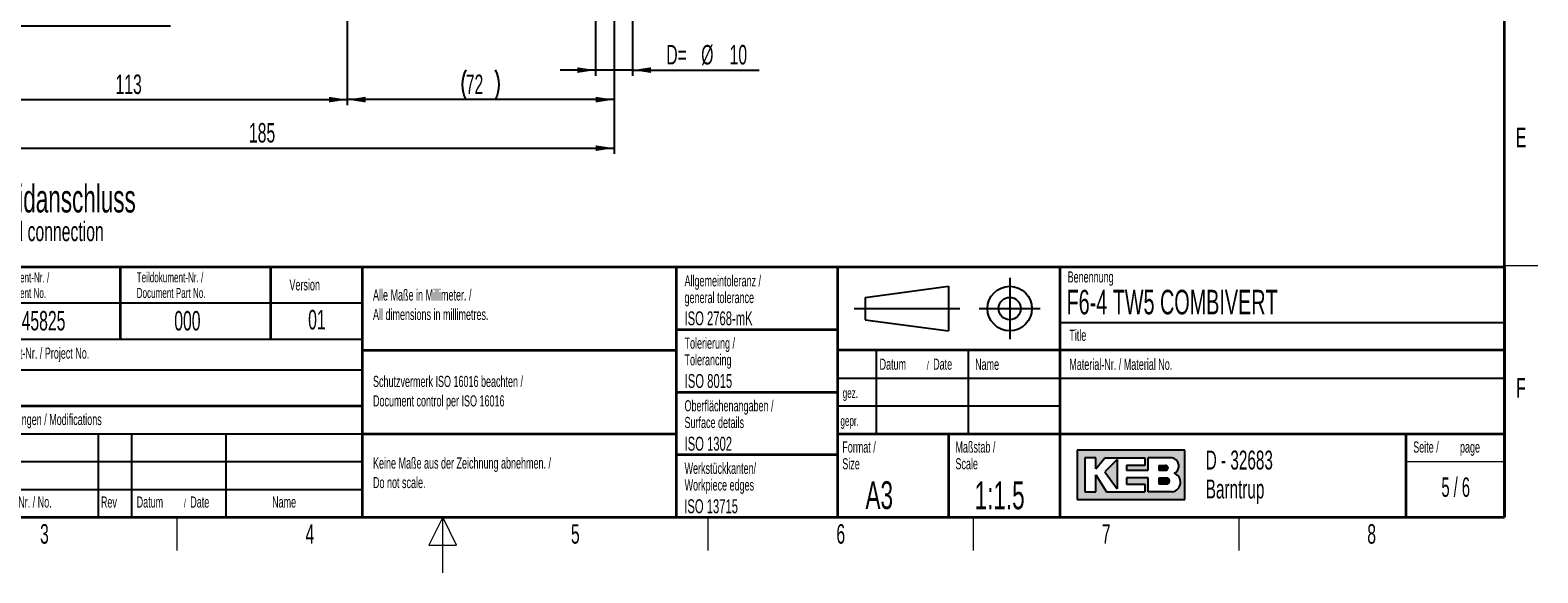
# Paper-space layout 'Blatt5' of a CAD drawing. Header units: millimetres. Extents: x 5 to 418, y 2 to 292.
# Tile 2 of 37: x 143 to 414, y 2 to 100. Entities that reach past the tile are written whole.
import ezdxf

# ---------------------------------------------------------------- set-up
doc = ezdxf.new("R2010")
doc.units = ezdxf.units.MM
doc.layers.add('SLD-0', color=7, linetype='Continuous')
doc.styles.add('SLDTEXTSTYLE0', font='TXT', dxfattribs={"width": 0.605})
doc.styles.add('SLDTEXTSTYLE1', font='TXT', dxfattribs={"width": 0.563})
doc.dimstyles.new('SLDDIMSTYLE5', dxfattribs={"dimtxt": 3.5, "dimasz": 3.302, "dimexe": 0, "dimexo": 0.0625, "dimgap": 0.875, "dimtad": 1, "dimdec": 1, "dimlfac": 1.5, "dimrnd": 1e-09, "dimzin": 12, "dimdsep": 46, "dimtxsty": 'SLDTEXTSTYLE0', "dimsah": 1, "dimcen": 0.09, "dimadec": 0, "dimazin": 3, "dimtfac": 1, "dimtmove": 0, "dimatfit": 0, "dimfxl": 1, "dimfrac": 2, "dimtolj": 1, "dimtzin": 12, "dimarcsym": 0})
doc.dimstyles.new('SLDDIMSTYLE6', dxfattribs={"dimtxt": 3.5, "dimasz": 3.302, "dimexe": 0, "dimexo": 0.0625, "dimgap": 0.875, "dimtad": 1, "dimlfac": 1.5, "dimrnd": 1e-09, "dimzin": 12, "dimdsep": 46, "dimtxsty": 'SLDTEXTSTYLE0', "dimsah": 1, "dimcen": 0.09, "dimadec": 0, "dimazin": 3, "dimtfac": 1, "dimtofl": 0, "dimtmove": 0, "dimatfit": 3, "dimfxl": 1, "dimfrac": 2, "dimtolj": 1, "dimtzin": 12, "dimarcsym": 0})
doc.dimstyles.new('SLDDIMSTYLE7', dxfattribs={"dimtxt": 3.5, "dimasz": 3.302, "dimexe": 0, "dimexo": 0.0625, "dimgap": 0.875, "dimtad": 1, "dimlfac": 1.5, "dimrnd": 1e-09, "dimzin": 12, "dimdsep": 46, "dimtxsty": 'SLDTEXTSTYLE0', "dimsah": 1, "dimcen": 0.09, "dimadec": 0, "dimazin": 3, "dimtfac": 1, "dimtmove": 0, "dimatfit": 0, "dimfxl": 1, "dimfrac": 2, "dimtolj": 1, "dimtzin": 12, "dimarcsym": 0})

# ---------------------------------------------------------------- blocks, each defined once
blk = doc.blocks.new('SW_NOTE_0_76')
at = {"layer": 'SLD-0', "color": 0, "attachment_point": 1, "style": 'SLDTEXTSTYLE0'}
for s, insert, char_height in [('Fluidanschluss', (0, 6.4453386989), 5), ('fluid connection', (1.3125, -0.2023475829), 3.5)]:
    blk.add_mtext(s, dxfattribs=dict(at, insert=insert, char_height=char_height))
blk = doc.blocks.new('SW_NOTE_0_79')
at = {"layer": 'SLD-0', "color": 0, "attachment_point": 1, "style": 'SLDTEXTSTYLE0'}
for s, insert, char_height in [('Datum', (0, 2.5781354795), 2), ('/', (8.4829859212, 2.0780460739), 1.5), ('Date', (9.6392361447, 2.5781354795), 2)]:
    blk.add_mtext(s, dxfattribs=dict(at, insert=insert, char_height=char_height))
blk = doc.blocks.new('SW_NOTE_0_80')
at = {"layer": 'SLD-0', "color": 0, "char_height": 2, "attachment_point": 1, "style": 'SLDTEXTSTYLE0'}
for s, insert in [('Alle Maße in Millimeter. /', (0, 2.5781354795)), ('All dimensions in millimetres.', (0, -0.9218646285))]:
    blk.add_mtext(s, dxfattribs=dict(at, insert=insert))
blk = doc.blocks.new('SW_NOTE_0_81')
at = {"layer": 'SLD-0', "color": 0, "char_height": 1.8, "attachment_point": 1, "style": 'SLDTEXTSTYLE0'}
for s, insert in [('Teildokument-Nr. /', (0, 2.3203219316)), ('Document Part No.', (0, -0.4796779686))]:
    blk.add_mtext(s, dxfattribs=dict(at, insert=insert))
blk = doc.blocks.new('SW_NOTE_0_82')
at = {"layer": 'SLD-0', "color": 0, "char_height": 1.8, "attachment_point": 1, "style": 'SLDTEXTSTYLE0'}
for s, insert in [('Dokument-Nr. /', (0, 2.3203219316)), ('Document No.', (0, -0.4796779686))]:
    blk.add_mtext(s, dxfattribs=dict(at, insert=insert))
blk = doc.blocks.new('SW_NOTE_0_83')
at = {"layer": 'SLD-0', "color": 0, "char_height": 2, "attachment_point": 1, "style": 'SLDTEXTSTYLE0'}
for s, insert in [('Keine Maße aus der Zeichnung abnehmen. /', (0, 2.5781354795)), ('Do not scale.', (0, -0.9218646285))]:
    blk.add_mtext(s, dxfattribs=dict(at, insert=insert))
blk = doc.blocks.new('SW_NOTE_0_84')
at = {"layer": 'SLD-0', "color": 0, "char_height": 2, "attachment_point": 1, "style": 'SLDTEXTSTYLE0'}
for s, insert in [('Schutzvermerk ISO 16016 beachten /', (0, 2.5781354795)), ('Document control per ISO 16016', (0, -0.9218646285))]:
    blk.add_mtext(s, dxfattribs=dict(at, insert=insert))
blk = doc.blocks.new('SW_NOTE_0_85')
at = {"layer": 'SLD-0', "color": 0, "char_height": 2, "attachment_point": 1, "style": 'SLDTEXTSTYLE0'}
for s, insert in [('Werkstückkanten/', (0, 2.5781354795)), ('Workpiece edges', (0, -0.4218645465))]:
    blk.add_mtext(s, dxfattribs=dict(at, insert=insert))
blk = doc.blocks.new('SW_NOTE_0_86')
at = {"layer": 'SLD-0', "color": 0, "char_height": 2, "attachment_point": 1, "style": 'SLDTEXTSTYLE0'}
for s, insert in [('Oberflächenangaben /', (0, 2.5781354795)), ('Surface details', (0, -0.4218645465))]:
    blk.add_mtext(s, dxfattribs=dict(at, insert=insert))
blk = doc.blocks.new('SW_NOTE_0_87')
at = {"layer": 'SLD-0', "color": 0, "char_height": 2, "attachment_point": 1, "style": 'SLDTEXTSTYLE0'}
for s, insert in [('Tolerierung /', (0, 2.5781354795)), ('Tolerancing', (0, -0.4218645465))]:
    blk.add_mtext(s, dxfattribs=dict(at, insert=insert))
blk = doc.blocks.new('SW_NOTE_0_88')
at = {"layer": 'SLD-0', "color": 0, "char_height": 2, "attachment_point": 1, "style": 'SLDTEXTSTYLE0'}
for s, insert in [('Allgemeintoleranz /', (0, 2.5781354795)), ('general tolerance', (0, -0.4218645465))]:
    blk.add_mtext(s, dxfattribs=dict(at, insert=insert))
blk = doc.blocks.new('SW_NOTE_0_89')
at = {"layer": 'SLD-0', "color": 0, "char_height": 2, "attachment_point": 1, "style": 'SLDTEXTSTYLE0'}
for s, insert in [('Format /', (0, 2.5781354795)), ('Size', (0, -0.4218645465))]:
    blk.add_mtext(s, dxfattribs=dict(at, insert=insert))
blk = doc.blocks.new('SW_NOTE_0_90')
at = {"layer": 'SLD-0', "color": 0, "attachment_point": 1, "style": 'SLDTEXTSTYLE0'}
for s, insert, char_height in [('Datum', (0, 2.5781354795), 2), ('/', (8.4829859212, 2.0780460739), 1.5), ('Date', (9.6392361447, 2.5781354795), 2)]:
    blk.add_mtext(s, dxfattribs=dict(at, insert=insert, char_height=char_height))
blk = doc.blocks.new('SW_NOTE_0_91')
at = {"layer": 'SLD-0', "color": 0, "char_height": 2, "attachment_point": 1, "style": 'SLDTEXTSTYLE0'}
for s, insert in [('Maßstab /', (0, 2.5781354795)), ('Scale', (0, -0.4218645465))]:
    blk.add_mtext(s, dxfattribs=dict(at, insert=insert))
blk = doc.blocks.new('SW_NOTE_0_92')
at = {"layer": 'SLD-0', "color": 0, "char_height": 3.4, "attachment_point": 1, "style": 'SLDTEXTSTYLE0'}
for s, insert in [('D - 32683', (0, 4.3828303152)), ('Barntrup', (0, -0.8171696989))]:
    blk.add_mtext(s, dxfattribs=dict(at, insert=insert))
blk = doc.blocks.new('SW_NOTE_0_93')
at = {"layer": 'SLD-0', "color": 0, "char_height": 2, "attachment_point": 1, "style": 'SLDTEXTSTYLE0'}
for s, insert in [('Seite /', (0, 2.5781354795)), ('page', (8.413542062, 2.5784205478))]:
    blk.add_mtext(s, dxfattribs=dict(at, insert=insert))
blk = doc.blocks.new('_D_25')
at = {"layer": 'SLD-0', "color": 7}
for p, q in [((118.456032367, 115.0121507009), (118.456032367, 121.3621507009)), ((199.8234308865, 115.0121507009), (117.456032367, 115.0121507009)), ((118.456032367, 100.2348245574), (118.456032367, 115.0121507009)), ((168.0437992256, 100.2348245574), (117.456032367, 100.2348245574)), ((118.456032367, 100.2348245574), (118.456032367, 93.8848245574))]:
    blk.add_line(p, q, dxfattribs=at)
for points in [[(118.456032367, 115.0121507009), (118.964032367, 118.3141507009), (117.948032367, 118.3141507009)], [(118.456032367, 100.2348245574), (117.948032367, 96.9328245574), (118.964032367, 96.9328245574)]]:
    blk.add_solid(points, dxfattribs=at)
at = {"layer": 'SLD-0', "color": 7, "insert": (113.944295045, 102.9446683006), "char_height": 3.5, "attachment_point": 1, "rotation": 90, "style": 'SLDTEXTSTYLE0'}
blk.add_mtext('22,2', dxfattribs=at)
blk = doc.blocks.new('_D_27')
at = {"layer": 'SLD-0', "color": 7}
for p, q in [((124.489910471, 136.2463663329), (124.489910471, 86.0526010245)), ((199.8234308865, 115.0121507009), (199.8234308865, 86.0526010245)), ((124.489910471, 87.0526010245), (199.8234308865, 87.0526010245))]:
    blk.add_line(p, q, dxfattribs=at)
for points in [[(124.489910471, 87.0526010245), (127.791910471, 86.5446010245), (127.791910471, 87.5606010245)], [(199.8234308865, 87.0526010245), (196.5214308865, 87.5606010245), (196.5214308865, 86.5446010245)]]:
    blk.add_solid(points, dxfattribs=at)
at = {"layer": 'SLD-0', "color": 7, "insert": (158.1462541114, 91.5643383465), "char_height": 3.5, "attachment_point": 1, "style": 'SLDTEXTSTYLE0'}
blk.add_mtext('113', dxfattribs=at)
blk = doc.blocks.new('_D_28')
at = {"layer": 'SLD-0', "color": 7}
for p, q in [((124.489910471, 136.2463663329), (124.489910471, 77.3280835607)), ((247.8234308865, 115.0121507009), (247.8234308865, 77.3280835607)), ((124.489910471, 78.3280835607), (247.8234308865, 78.3280835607))]:
    blk.add_line(p, q, dxfattribs=at)
for points in [[(124.489910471, 78.3280835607), (127.791910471, 77.8200835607), (127.791910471, 78.8360835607)], [(247.8234308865, 78.3280835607), (244.5214308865, 78.8360835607), (244.5214308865, 77.8200835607)]]:
    blk.add_solid(points, dxfattribs=at)
at = {"layer": 'SLD-0', "color": 7, "insert": (182.1462541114, 82.8398208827), "char_height": 3.5, "attachment_point": 1, "style": 'SLDTEXTSTYLE0'}
blk.add_mtext('185', dxfattribs=at)
blk = doc.blocks.new('_D_29')
at = {"layer": 'SLD-0', "color": 7}
for p, q in [((199.8234308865, 115.0121507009), (199.8234308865, 86.0526010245)), ((247.8234308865, 115.0121507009), (247.8234308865, 86.0526010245)), ((247.8234308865, 87.0526010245), (199.8234308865, 87.0526010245))]:
    blk.add_line(p, q, dxfattribs=at)
for centre, radius, start, end in [((226.5213477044, 89.7383648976), 6.005550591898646, 153.4349488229, 206.5650511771), ((221.1255143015, 89.7383648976), 6.00555059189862, 333.4349488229, 26.5650511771)]:
    blk.add_arc(centre, radius, start, end, dxfattribs=at)
for points in [[(199.8234308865, 87.0526010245), (203.1254308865, 86.5446010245), (203.1254308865, 87.5606010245)], [(247.8234308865, 87.0526010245), (244.5214308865, 87.5606010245), (244.5214308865, 86.5446010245)]]:
    blk.add_solid(points, dxfattribs=at)
at = {"layer": 'SLD-0', "color": 7, "insert": (221.149819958, 91.5643383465), "char_height": 3.5, "attachment_point": 1, "style": 'SLDTEXTSTYLE0'}
blk.add_mtext('72', dxfattribs=at)
blk = doc.blocks.new('_D_30')
at = {"layer": 'SLD-0', "color": 7}
for p, q in [((244.4900975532, 115.0121507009), (244.4900975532, 91.3561877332)), ((251.1567642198, 115.0121507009), (251.1567642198, 91.3561877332)), ((244.4900975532, 92.3561877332), (238.1400975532, 92.3561877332)), ((251.1567642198, 92.3561877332), (244.4900975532, 92.3561877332)), ((251.1567642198, 92.3561877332), (273.9515872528, 92.3561877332))]:
    blk.add_line(p, q, dxfattribs=at)
for points in [[(244.4900975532, 92.3561877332), (241.1880975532, 92.8641877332), (241.1880975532, 91.8481877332)], [(251.1567642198, 92.3561877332), (254.4587642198, 91.8481877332), (254.4587642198, 92.8641877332)]]:
    blk.add_solid(points, dxfattribs=at)
at = {"layer": 'SLD-0', "color": 7, "char_height": 3.5, "attachment_point": 1, "style": 'SLDTEXTSTYLE0'}
for s, insert in [('D=', (257.2208577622, 96.8776471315)), ('%%c', (263.5014131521, 96.8679248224)), ('10', (268.604365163, 96.8776471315))]:
    blk.add_mtext(s, dxfattribs=dict(at, insert=insert))

psp = doc.layouts.new('Blatt5')

# ---------------------------------------------------------------- hatches: boundary and pattern name
at = {"linetype": 'Continuous'}
h = psp.add_hatch(color=7, dxfattribs=at)
h.paths.add_polyline_path([(331.1423676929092, 15.18257760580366), (350.5207896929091, 15.18257760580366), (350.5207896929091, 24.04128480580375), (331.1423676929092, 24.04128480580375)], flags=0)
edge = h.paths.add_edge_path(flags=0)
edge.add_arc((347.9991875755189, 18.26988521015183), 1.720915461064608, -81.72003226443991, 70.17096003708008, ccw=False)
edge.add_line((348.2470169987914, 16.56690822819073), (348.2293995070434, 16.56675060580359))
edge.add_line((348.2293995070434, 16.56675060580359), (343.8767592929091, 16.56675060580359))
edge.add_line((343.8767592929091, 16.56675060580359), (343.8767592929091, 19.05826200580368))
edge.add_line((343.8767592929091, 19.05826200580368), (340.0010748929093, 19.05826200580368))
edge.add_line((340.0010748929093, 19.05826200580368), (340.0010748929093, 17.95092360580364))
edge.add_line((340.0010748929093, 17.95092360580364), (343.3230900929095, 17.95092360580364))
edge.add_line((343.3230900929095, 17.95092360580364), (343.3230900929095, 16.56675060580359))
edge.add_line((343.3230900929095, 16.56675060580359), (336.4022250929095, 16.56675060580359))
edge.add_line((336.4022250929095, 16.56675060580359), (334.4643828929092, 19.61193120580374))
edge.add_line((334.4643828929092, 19.61193120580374), (334.4643828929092, 16.56675060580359))
edge.add_line((334.4643828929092, 16.56675060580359), (332.5265406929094, 16.56675060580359))
edge.add_line((332.5265406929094, 16.56675060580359), (332.5265406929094, 22.65711180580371))
edge.add_line((332.5265406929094, 22.65711180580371), (334.4643828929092, 22.65711180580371))
edge.add_line((334.4643828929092, 22.65711180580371), (334.4643828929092, 20.71926960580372))
edge.add_line((334.4643828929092, 20.71926960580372), (336.1253904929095, 22.65711180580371))
edge.add_line((336.1253904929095, 22.65711180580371), (343.3230900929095, 22.65711180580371))
edge.add_line((343.3230900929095, 22.65711180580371), (343.3230900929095, 21.27293880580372))
edge.add_line((343.3230900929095, 21.27293880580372), (340.0010748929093, 21.27293880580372))
edge.add_line((340.0010748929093, 21.27293880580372), (340.0010748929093, 20.44243500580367))
edge.add_line((340.0010748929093, 20.44243500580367), (343.8767592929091, 20.44243500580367))
edge.add_line((343.8767592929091, 20.44243500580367), (343.8767592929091, 22.65711180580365))
edge.add_line((343.8767592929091, 22.65711180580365), (348.1497422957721, 22.65711180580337))
edge.add_line((348.1497422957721, 22.65711180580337), (348.151741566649, 22.65711180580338))
edge.add_line((348.151741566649, 22.65711180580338), (348.1521661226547, 22.65713246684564))
edge.add_arc((347.9523797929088, 21.20834406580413), 1.462498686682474, -64.4589412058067, 82.1484933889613, ccw=False)
psp.add_hatch(color=7, dxfattribs=at).paths.add_polyline_path([(338.3400672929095, 17.12041980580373), (338.3400672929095, 22.38027720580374), (336.1253904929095, 20.16560040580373)], flags=0)
h = psp.add_hatch(color=7, dxfattribs=at)
edge = h.paths.add_edge_path(flags=0)
edge.add_line((345.8146014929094, 20.44243500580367), (346.974194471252, 20.44243500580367))
edge.add_arc((347.0534490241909, 20.85768690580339), 0.4227474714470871, 259.1945394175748, 460.8054605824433)
edge.add_line((346.9741944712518, 21.27293880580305), (345.8146014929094, 21.27293880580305))
edge.add_line((345.8146014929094, 21.27293880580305), (345.8146014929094, 20.44243500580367))
h = psp.add_hatch(color=7, dxfattribs=at)
edge = h.paths.add_edge_path(flags=0)
edge.add_line((345.8146014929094, 17.95092360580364), (347.1991847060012, 17.95092360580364))
edge.add_arc((347.1991847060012, 18.50459280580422), 0.5536692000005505, 270.0000000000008, 450.0000000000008)
edge.add_line((347.1991847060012, 19.05826200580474), (347.1703327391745, 19.05826200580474))
edge.add_line((347.1703327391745, 19.05826200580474), (345.8146014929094, 19.05826200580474))
edge.add_line((345.8146014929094, 19.05826200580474), (345.8146014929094, 17.95092360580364))

# ---------------------------------------------------------------- linework, layer by layer
at = {"layer": 'SLD-0', "lineweight": 35}
for p, q in [((408, 12), (408, 282.5)), ((135, 57), (408, 57)), ((159, 57), (159, 44)), ((186, 57), (186, 44)), ((202.5, 57), (202.5, 12)), ((259, 57), (259, 12)), ((288, 57), (288, 12)), ((328, 57.0000000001), (328, 12)), ((408, 57), (408, 12)), ((259, 45.75), (288, 45.75)), ((202.5, 42), (259, 42)), ((408, 42), (288, 42)), ((259, 34.5), (288, 34.5)), ((135, 32), (202.5, 32)), ((202.5, 27), (259, 27)), ((288, 27), (408, 27)), ((308, 27), (308, 12)), ((390.2572074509, 27), (390.2572074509, 12)), ((259, 23.25), (288, 23.25)), ((26, 12), (408, 12)), ((135, 12), (408, 12))]:
    psp.add_line(p, q, dxfattribs=at)
at = {"layer": 'SLD-0', "lineweight": 18}
for p, q in [((408, 57.25), (414, 57.25)), ((390.2572074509, 22), (408, 22)), ((169.25, 6), (169.25, 12)), ((217, 12), (214.5, 7)), ((217, 2), (217, 12)), ((219.5, 7), (217, 12)), ((264.75, 6), (264.75, 12)), ((312.5, 6), (312.5, 12)), ((360.25, 6), (360.25, 12)), ((214.5, 7), (219.5, 7))]:
    psp.add_line(p, q, dxfattribs=at)
at = {"layer": 'SLD-0'}
for p, q in [((319, 55), (319, 44)), ((293, 51.5), (308, 53.5)), ((308, 53.5), (308, 45.5)), ((135, 50.5), (202.5, 50.5)), ((291, 49.5), (310, 49.5)), ((293, 51.5), (293, 47.5)), ((313.5, 49.5), (324.5, 49.5)), ((293, 47.5), (308, 45.5)), ((328, 47.0000000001), (408, 47.0000000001)), ((295, 42), (295, 27)), ((311.5, 42), (311.5, 27)), ((135, 38.5), (202.5, 38.5)), ((288, 37), (408, 37)), ((288, 32), (328, 32)), ((135, 27), (202.5, 27)), ((155, 27), (155, 12)), ((161, 27), (161, 12)), ((178, 27), (178, 12)), ((135, 22), (202.5, 22)), ((348.1497422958, 22.6571118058), (348.1517415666, 22.6571118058)), ((348.1517415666, 22.6571118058), (348.1521661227, 22.6571324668)), ((135, 17), (202.5, 17)), ((348.229399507, 16.5667506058), (348.2470169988, 16.5669082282))]:
    psp.add_line(p, q, dxfattribs=at)
at = {"layer": 'SLD-0', "lineweight": 25}
psp.add_line((135, 44), (202.5, 44), dxfattribs=at)
at = {"layer": 'SLD-0', "linetype": 'Continuous'}
for p, q in [((350.5207896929, 24.0412848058), (331.1423676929, 24.0412848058)), ((331.1423676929, 24.0412848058), (331.1423676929, 15.1825776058)), ((334.4643828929, 22.6571118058), (332.5265406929, 22.6571118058)), ((332.5265406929, 22.6571118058), (332.5265406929, 16.5667506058)), ((334.4643828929, 20.7192696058), (336.1253904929, 22.6571118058)), ((334.4643828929, 20.7192696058), (334.4643828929, 22.6571118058)), ((336.1253904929, 22.6571118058), (343.3230900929, 22.6571118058)), ((338.3400672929, 22.3802772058), (336.1253904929, 20.1656004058)), ((338.3400672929, 22.3802772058), (338.3400672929, 17.1204198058)), ((343.3230900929, 22.6571118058), (343.3230900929, 21.2729388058)), ((348.1497422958, 22.6571118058), (343.8767592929, 22.6571118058)), ((343.8767592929, 20.4424350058), (343.8767592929, 22.6571118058)), ((348.1497422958, 22.6571118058), (348.1517415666, 22.6571118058)), ((348.1517415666, 22.6571118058), (348.1521661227, 22.6571324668)), ((350.5207896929, 15.1825776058), (350.5207896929, 24.0412848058)), ((334.4643828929, 16.5667506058), (334.4643828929, 19.6119312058)), ((334.4643828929, 19.6119312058), (336.4022250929, 16.5667506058)), ((336.1253904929, 20.1656004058), (338.3400672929, 17.1204198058)), ((340.0010748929, 21.2729388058), (340.0010748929, 20.4424350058)), ((343.3230900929, 21.2729388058), (340.0010748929, 21.2729388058)), ((340.0010748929, 20.4424350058), (343.8767592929, 20.4424350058)), ((340.0010748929, 19.0582620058), (340.0010748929, 17.9509236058)), ((343.8767592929, 19.0582620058), (340.0010748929, 19.0582620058)), ((343.8767592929, 16.5667506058), (343.8767592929, 19.0582620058)), ((345.8146014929, 21.2729388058), (346.9741944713, 21.2729388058)), ((345.8146014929, 21.2729388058), (345.8146014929, 20.4424350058)), ((345.8146014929, 20.4424350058), (346.9741944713, 20.4424350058)), ((345.8146014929, 19.0582620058), (347.199184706, 19.0582620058)), ((345.8146014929, 19.0582620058), (345.8146014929, 17.9509236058)), ((347.1703327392, 19.0582620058), (347.199184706, 19.0582620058)), ((332.5265406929, 16.5667506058), (334.4643828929, 16.5667506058)), ((336.4022250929, 16.5667506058), (343.3230900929, 16.5667506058)), ((340.0010748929, 17.9509236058), (343.3230900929, 17.9509236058)), ((343.3230900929, 17.9509236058), (343.3230900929, 16.5667506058)), ((348.229399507, 16.5667506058), (343.8767592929, 16.5667506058)), ((347.199184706, 17.9509236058), (345.8146014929, 17.9509236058)), ((348.229399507, 16.5667506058), (348.2470169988, 16.5669082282)), ((331.1423676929, 15.1825776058), (350.5207896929, 15.1825776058))]:
    psp.add_line(p, q, dxfattribs=at)
at = {"layer": 'SLD-0'}
for radius in [3.999999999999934, 1.999999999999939]:
    psp.add_circle((319, 49.5), radius, dxfattribs=at)
at = {"layer": 'SLD-0', "linetype": 'Continuous'}
for centre, radius, start, end in [((347.9523797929, 21.2083440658), 1.462498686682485, 295.5410587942, 82.1484933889), ((347.0534490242, 20.8576869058), 0.4227474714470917, 259.1945394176, 100.8054605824), ((347.199184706, 18.5045928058), 0.5536692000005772, 270, 90), ((347.9991875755, 18.2698852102), 1.720915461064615, 278.2799677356, 70.1709600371)]:
    psp.add_arc(centre, radius, start, end, dxfattribs=at)

# ---------------------------------------------------------------- block references
at = {"layer": 'SLD-0', "color": 7}
psp.add_blockref('SW_NOTE_0_76', (135.0308079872, 65.3221460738), dxfattribs=at)
at = {"layer": 'SLD-0'}
for name, p in [('SW_NOTE_0_82', (136.3539637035, 53.6687943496)), ('SW_NOTE_0_81', (161.9553890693, 53.6869973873)), ('SW_NOTE_0_88', (260.5043854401, 52.9003064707)), ('SW_NOTE_0_80', (204.4639500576, 50.3606872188)), ('SW_NOTE_0_87', (260.5022836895, 41.7004098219)), ('SW_NOTE_0_90', (295.5861619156, 37.9261102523)), ('SW_NOTE_0_84', (204.4639500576, 34.8276741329)), ('SW_NOTE_0_86', (260.5027641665, 30.4450935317)), ('SW_NOTE_0_89', (288.8790098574, 23.0287702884)), ('SW_NOTE_0_91', (309.2314641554, 23.0287700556)), ('SW_NOTE_0_93', (391.5827404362, 23.0329928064)), ('SW_NOTE_0_83', (204.4639500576, 20.1508694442)), ('SW_NOTE_0_85', (260.5090753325, 19.2125013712)), ('SW_NOTE_0_92', (354.2591907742, 19.5828264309)), ('SW_NOTE_0_79', (161.9462095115, 13.1462508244))]:
    psp.add_blockref(name, p, dxfattribs=at)

# ---------------------------------------------------------------- texts
for s, insert, char_height, attachment_point, style in [('E', (410.9815679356, 82.0010772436), 3.5, 2, 'SLDTEXTSTYLE0'), ('Version', (189.4285083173, 54.7601484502), 2, 1, 'SLDTEXTSTYLE0'), ('Benennung', (329.4092408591, 56.1865848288), 2, 1, 'SLDTEXTSTYLE0'), ('F6-4 TW5 COMBIVERT', (329.222041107, 52.8643539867), 4.4, 1, 'SLDTEXTSTYLE0'), ('10045825', (136.5297074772, 49.0580823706), 3.5, 1, 'SLDTEXTSTYLE0'), ('000', (168.7110122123, 49.0580823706), 3.5, 1, 'SLDTEXTSTYLE0'), ('01', (194.3683497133, 49.2527124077), 3.5, 2, 'SLDTEXTSTYLE0'), ('ISO 2768-mK', (260.4940938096, 48.9932287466), 2.5, 1, 'SLDTEXTSTYLE0'), ('Title', (329.7169273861, 45.7051426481), 2, 1, 'SLDTEXTSTYLE0'), ('Projekt-Nr. / Project No.', (136.3453712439, 42.4834466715), 2, 1, 'SLDTEXTSTYLE0'), ('Name', (312.770034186, 40.4793879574), 2, 1, 'SLDTEXTSTYLE0'), ('Material-Nr. / Material No.', (329.7169273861, 40.4793879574), 2, 1, 'SLDTEXTSTYLE0'), ('ISO 8015', (260.5277662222, 37.732972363), 2.5, 1, 'SLDTEXTSTYLE0'), ('F', (410.9536166, 37.0010772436), 3.5, 2, 'SLDTEXTSTYLE0'), ('gez.', (288.9470592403, 35.2328921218), 1.8, 1, 'SLDTEXTSTYLE0'), ('Änderungen / Modifications', (136.0531077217, 30.5619096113), 2, 1, 'SLDTEXTSTYLE0'), ('gepr.', (288.5445949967, 30.2118970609), 1.8, 1, 'SLDTEXTSTYLE0'), ('ISO 1302', (260.5038336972, 26.4529504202), 2.5, 1, 'SLDTEXTSTYLE0'), ('5 / 6', (399.22739661, 19.1523676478), 3.5, 2, 'SLDTEXTSTYLE1'), ('A3', (293.0566699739, 18.4626222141), 5, 1, 'SLDTEXTSTYLE0'), ('1:1.5', (312.6833009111, 18.426931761), 5, 1, 'SLDTEXTSTYLE0'), ('Nr. / No.', (140.6364547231, 15.7243863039), 2, 1, 'SLDTEXTSTYLE0'), ('Rev', (155.518329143, 15.7243863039), 2, 1, 'SLDTEXTSTYLE0'), ('Name', (186.3108180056, 15.7290047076), 2, 1, 'SLDTEXTSTYLE0'), ('ISO 13715', (260.4472726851, 15.2160422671), 2.5, 1, 'SLDTEXTSTYLE0'), ('3', (145.3527123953, 10.7429955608), 3.5, 2, 'SLDTEXTSTYLE0'), ('4', (193.1027123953, 10.7429955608), 3.5, 2, 'SLDTEXTSTYLE0'), ('5', (240.8527123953, 10.7429955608), 3.5, 2, 'SLDTEXTSTYLE0'), ('6', (288.6027123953, 10.7429955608), 3.5, 2, 'SLDTEXTSTYLE0'), ('7', (336.3527123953, 10.7429955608), 3.5, 2, 'SLDTEXTSTYLE0'), ('8', (384.1027123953, 10.7429955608), 3.5, 2, 'SLDTEXTSTYLE0')]:
    psp.add_mtext(s, dxfattribs=dict(at, insert=insert, char_height=char_height, attachment_point=attachment_point, style=style))

# ---------------------------------------------------------------- dimensions: what is measured, and where the dimension line sits
at = {"layer": 'SLD-0', "color": 7}
for base, p2, picture, middle in [((199.8234308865, 87.0526010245), (199.8234308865, 115.0121507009), '_D_27', (162.1566706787, 87.0526010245)), ((247.8234308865, 78.3280835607), (247.8234308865, 115.0121507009), '_D_28', (186.1566706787, 78.3280835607))]:
    dim = psp.add_linear_dim(base=base, p1=(124.489910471, 136.2463663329), p2=p2, dimstyle='SLDDIMSTYLE6', dxfattribs=at)
    dim.commit()
    dim.dimension.update_dxf_attribs({"geometry": picture, "text_midpoint": middle, "dimtype": 160})
dim = psp.add_linear_dim(base=(118.456032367, 115.0121507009), p1=(168.0437992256, 100.2348245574), p2=(199.8234308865, 115.0121507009), angle=90, dimstyle='SLDDIMSTYLE5', dxfattribs=at)
dim.commit()
dim.dimension.update_dxf_attribs({"geometry": '_D_25', "text_midpoint": (118.456032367, 107.6234876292), "dimtype": 160})
for base, p1, p2, text, dimstyle, picture, middle in [((199.8234308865, 87.0526010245), (247.8234308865, 115.0121507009), (199.8234308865, 115.0121507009), '(<>)', 'SLDDIMSTYLE6', '_D_29', (223.8234308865, 87.0526010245)), ((244.4900975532, 92.3561877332), (251.1567642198, 115.0121507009), (244.4900975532, 115.0121507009), 'D=%%c<>', 'SLDDIMSTYLE7', '_D_30', (265.5862225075, 92.3561877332))]:
    dim = psp.add_linear_dim(base=base, p1=p1, p2=p2, text=text, dimstyle=dimstyle, dxfattribs=at)
    dim.commit()
    dim.dimension.update_dxf_attribs({"geometry": picture, "text_midpoint": middle, "dimtype": 160})

doc.saveas('drawing.dxf')
